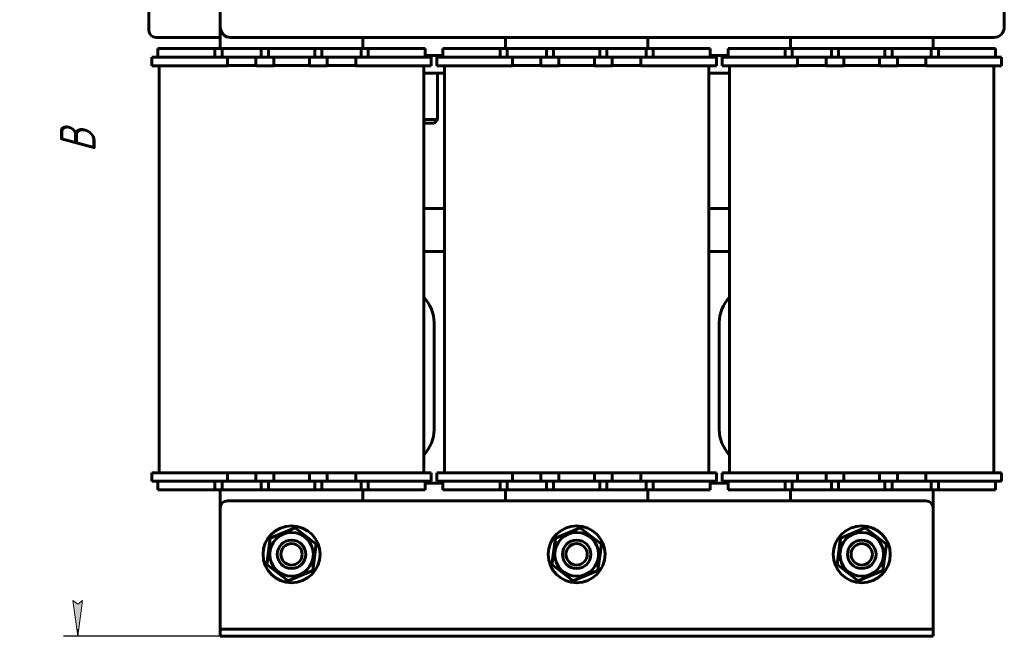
# Model space of a CAD drawing. Header units: millimetres. Extents: x 0 to 420, y 0 to 594.
# Tile 2 of 8: x 143 to 281, y 144 to 230. Entities that reach past the tile are written whole.
import ezdxf

# ---------------------------------------------------------------- set-up
doc = ezdxf.new("R2010")
doc.units = ezdxf.units.MM
doc.linetypes.add('K5LT_BASIC', pattern=[0])
doc.linetypes.add('K5LT_THIN', pattern=[0])
doc.layers.add('Системный слой', color=7, linetype='Continuous')
doc.styles.add('KDIMTEXTSTYLE', font='GOST_AU.SHX', dxfattribs={"width": 0.96, "oblique": 15, "height": 5})
doc.dimstyles.new('KDIMSTYLE (0.50)', dxfattribs={"dimtxt": 5, "dimasz": 1, "dimexe": 2, "dimexo": 0, "dimgap": 1, "dimtad": 1, "dimlfac": 2, "dimtxsty": 'KDIMTEXTSTYLE', "dimsah": 1, "dimcen": 0, "dimdle": 1, "dimadec": 0, "dimazin": 0, "dimtfac": 0.667, "dimtmove": 0, "dimatfit": 3, "dimfxl": 1, "dimtvp": 1, "dimtolj": 1, "dimtzin": 0, "dimarcsym": 0})

# ---------------------------------------------------------------- blocks, each defined once
blk = doc.blocks.new('U17')
at = {"layer": 'Системный слой', "color": 150, "linetype": 'K5LT_BASIC', "lineweight": 60, "true_color": 0x0080ff}
for p, q in [((199.6, 197.83), (202.5, 197.83)), ((239.6, 197.83), (242.5, 197.83))]:
    blk.add_line(p, q, dxfattribs=at)
blk = doc.blocks.new('U20')
at = {"layer": 'Системный слой', "color": 150, "linetype": 'K5LT_BASIC', "lineweight": 60, "true_color": 0x0080ff}
for p, q in [((231.05, 226.28), (231.05, 227.83)), ((231.05, 162.83), (231.05, 164.38))]:
    blk.add_line(p, q, dxfattribs=at)
blk = doc.blocks.new('U21')
at = {"layer": 'Системный слой', "color": 150, "linetype": 'K5LT_BASIC', "lineweight": 60, "true_color": 0x0080ff}
for p, q in [((211.05, 227.83), (211.05, 226.28)), ((211.05, 164.38), (211.05, 162.83))]:
    blk.add_line(p, q, dxfattribs=at)
blk = doc.blocks.new('U22')
at = {"layer": 'Системный слой', "color": 150, "linetype": 'K5LT_BASIC', "lineweight": 60, "true_color": 0x0080ff}
for p, q in [((271.05, 226.28), (271.05, 227.83)), ((271.05, 161.83), (271.05, 164.38))]:
    blk.add_line(p, q, dxfattribs=at)
blk = doc.blocks.new('U23')
at = {"layer": 'Системный слой', "color": 150, "linetype": 'K5LT_BASIC', "lineweight": 60, "true_color": 0x0080ff}
for p, q in [((251.05, 227.83), (251.05, 226.28)), ((251.05, 164.38), (251.05, 162.83))]:
    blk.add_line(p, q, dxfattribs=at)
blk = doc.blocks.new('U26')
at = {"layer": 'Системный слой', "color": 150, "linetype": 'K5LT_BASIC', "lineweight": 60, "true_color": 0x0080ff}
for p, q in [((252.05, 223.88), (256.05, 223.88)), ((258.55, 223.88), (263.55, 223.88)), ((266.05, 223.88), (270.05, 223.88))]:
    blk.add_line(p, q, dxfattribs=at)
blk = doc.blocks.new('U27')
at = {"layer": 'Системный слой', "color": 150, "linetype": 'K5LT_BASIC', "lineweight": 60, "true_color": 0x0080ff}
for p, q in [((252.05, 166.78), (256.05, 166.78)), ((258.55, 166.78), (263.55, 166.78)), ((266.05, 166.78), (270.05, 166.78))]:
    blk.add_line(p, q, dxfattribs=at)
blk = doc.blocks.new('U28')
at = {"layer": 'Системный слой', "color": 150, "linetype": 'K5LT_BASIC', "lineweight": 60, "true_color": 0x0080ff}
for p, q in [((191.05, 226.28), (191.05, 227.83)), ((191.05, 162.83), (191.05, 164.38))]:
    blk.add_line(p, q, dxfattribs=at)
blk = doc.blocks.new('U29')
at = {"layer": 'Системный слой', "color": 150, "linetype": 'K5LT_BASIC', "lineweight": 60, "true_color": 0x0080ff}
for p, q in [((171.05, 229.33), (171.05, 226.28)), ((171.05, 164.38), (171.05, 161.83))]:
    blk.add_line(p, q, dxfattribs=at)
blk = doc.blocks.new('U40')
at = {"layer": 'Системный слой', "color": 150, "linetype": 'K5LT_BASIC', "lineweight": 60, "true_color": 0x0080ff}
for p, q in [((212.05, 223.88), (216.05, 223.88)), ((218.55, 223.88), (223.55, 223.88)), ((226.05, 223.88), (230.05, 223.88))]:
    blk.add_line(p, q, dxfattribs=at)
blk = doc.blocks.new('U41')
at = {"layer": 'Системный слой', "color": 150, "linetype": 'K5LT_BASIC', "lineweight": 60, "true_color": 0x0080ff}
for p, q in [((212.05, 166.78), (216.05, 166.78)), ((218.55, 166.78), (223.55, 166.78)), ((226.05, 166.78), (230.05, 166.78))]:
    blk.add_line(p, q, dxfattribs=at)
blk = doc.blocks.new('U42')
at = {"layer": 'Системный слой', "color": 150, "linetype": 'K5LT_BASIC', "lineweight": 60, "true_color": 0x0080ff}
for p, q in [((202.5, 222.83), (199.6, 222.83)), ((242.5, 222.83), (239.6, 222.83))]:
    blk.add_line(p, q, dxfattribs=at)
blk = doc.blocks.new('U53')
at = {"layer": 'Системный слой', "color": 150, "linetype": 'K5LT_BASIC', "lineweight": 60, "true_color": 0x0080ff}
for p, q in [((172.05, 223.88), (176.05, 223.88)), ((178.55, 223.88), (183.55, 223.88)), ((186.05, 223.88), (190.05, 223.88))]:
    blk.add_line(p, q, dxfattribs=at)
blk = doc.blocks.new('U54')
at = {"layer": 'Системный слой', "color": 150, "linetype": 'K5LT_BASIC', "lineweight": 60, "true_color": 0x0080ff}
for p, q in [((172.05, 166.78), (176.05, 166.78)), ((178.55, 166.78), (183.55, 166.78)), ((186.05, 166.78), (190.05, 166.78))]:
    blk.add_line(p, q, dxfattribs=at)
blk = doc.blocks.new('KDIMARROW_01')
at = {"layer": 'Системный слой'}
blk.add_hatch(color=0, dxfattribs=at).paths.add_polyline_path([(0, 0), (-5, 0.66), (-4.5, 0), (-5, -0.66)])
at = {"layer": 'Системный слой', "color": 0, "linetype": 'K5LT_THIN', "lineweight": 18}
for p, q in [((-4.5, 0), (-5, 0.66)), ((-5, 0.66), (0, 0)), ((0, 0), (-5, -0.66)), ((-5, -0.66), (-4.5, 0)), ((0, 0), (-1, 0))]:
    blk.add_line(p, q, dxfattribs=at)

msp = doc.modelspace()

# ---------------------------------------------------------------- linework, layer by layer
at = {"layer": 'Системный слой', "color": 150, "linetype": 'K5LT_BASIC', "lineweight": 60, "true_color": 0x0080ff}
for p, q in [((171.0464, 251.3263), (171.0464, 229.3263)), ((161.0464, 244.3263), (161.0464, 228.8263)), ((281.0464, 229.3263), (281.0464, 243.8263)), ((162.0464, 227.8263), (171.0464, 227.8263)), ((172.5464, 227.8263), (279.5464, 227.8263)), ((170.2964, 226.2763), (162.2964, 226.2763)), ((162.2964, 226.2763), (162.2964, 225.0763)), ((171.2964, 226.2763), (170.2964, 226.2763)), ((170.2964, 226.2763), (170.2964, 225.0763)), ((171.2964, 225.0763), (171.2964, 226.2763)), ((176.7964, 226.2763), (171.2964, 226.2763)), ((176.7964, 226.2763), (176.7964, 225.0763)), ((177.7964, 226.2763), (176.7964, 226.2763)), ((177.7964, 225.0763), (177.7964, 226.2763)), ((184.2964, 226.2763), (177.7964, 226.2763)), ((185.2964, 226.2763), (184.2964, 226.2763)), ((184.2964, 226.2763), (184.2964, 225.0763)), ((190.7964, 226.2763), (185.2964, 226.2763)), ((185.2964, 225.0763), (185.2964, 226.2763)), ((191.7964, 226.2763), (190.7964, 226.2763)), ((190.7964, 226.2763), (190.7964, 225.0763)), ((191.7964, 225.0763), (191.7964, 226.2763)), ((199.7964, 226.2763), (191.7964, 226.2763)), ((199.7964, 226.2763), (199.7964, 225.0763)), ((202.2964, 225.3263), (199.7964, 225.3263)), ((210.2964, 226.2763), (202.2964, 226.2763)), ((202.2964, 226.2763), (202.2964, 225.0763)), ((211.2964, 226.2763), (210.2964, 226.2763)), ((210.2964, 226.2763), (210.2964, 225.0763)), ((211.2964, 225.0763), (211.2964, 226.2763)), ((216.7964, 226.2763), (211.2964, 226.2763)), ((216.7964, 226.2763), (216.7964, 225.0763)), ((217.7964, 226.2763), (216.7964, 226.2763)), ((217.7964, 225.0763), (217.7964, 226.2763)), ((224.2964, 226.2763), (217.7964, 226.2763)), ((225.2964, 226.2763), (224.2964, 226.2763)), ((224.2964, 226.2763), (224.2964, 225.0763)), ((230.7964, 226.2763), (225.2964, 226.2763)), ((225.2964, 225.0763), (225.2964, 226.2763)), ((231.7964, 226.2763), (230.7964, 226.2763)), ((230.7964, 226.2763), (230.7964, 225.0763)), ((231.7964, 225.0763), (231.7964, 226.2763)), ((239.7964, 226.2763), (231.7964, 226.2763)), ((239.7964, 226.2763), (239.7964, 225.0763)), ((242.2964, 225.3263), (239.7964, 225.3263)), ((250.2964, 226.2763), (242.2964, 226.2763)), ((242.2964, 226.2763), (242.2964, 225.0763)), ((251.2964, 226.2763), (250.2964, 226.2763)), ((250.2964, 226.2763), (250.2964, 225.0763)), ((251.2964, 225.0763), (251.2964, 226.2763)), ((256.7964, 226.2763), (251.2964, 226.2763)), ((256.7964, 226.2763), (256.7964, 225.0763)), ((257.7964, 226.2763), (256.7964, 226.2763)), ((257.7964, 225.0763), (257.7964, 226.2763)), ((264.2964, 226.2763), (257.7964, 226.2763)), ((265.2964, 226.2763), (264.2964, 226.2763)), ((264.2964, 226.2763), (264.2964, 225.0763)), ((270.7964, 226.2763), (265.2964, 226.2763)), ((265.2964, 225.0763), (265.2964, 226.2763)), ((271.7964, 226.2763), (270.7964, 226.2763)), ((270.7964, 226.2763), (270.7964, 225.0763)), ((271.7964, 225.0763), (271.7964, 226.2763)), ((279.7964, 226.2763), (271.7964, 226.2763)), ((279.7964, 226.2763), (279.7964, 225.0763)), ((161.4464, 223.8763), (161.4464, 225.0763)), ((161.4464, 225.0763), (168.9464, 225.0763)), ((168.9464, 223.8763), (161.4464, 223.8763)), ((162.4964, 166.7763), (162.4964, 223.8763)), ((168.9464, 225.0763), (171.5464, 225.0763)), ((168.9464, 223.8763), (171.5464, 223.8763)), ((171.5464, 225.0763), (172.0464, 225.0763)), ((172.0464, 223.8763), (171.5464, 223.8763)), ((172.0464, 225.0763), (172.0464, 223.8763)), ((172.0464, 225.0763), (176.0464, 225.0763)), ((176.0464, 225.0763), (176.5464, 225.0763)), ((176.0464, 223.8763), (176.0464, 225.0763)), ((176.5464, 223.8763), (176.0464, 223.8763)), ((176.5464, 225.0763), (178.0464, 225.0763)), ((176.5464, 223.8763), (178.0464, 223.8763)), ((178.0464, 225.0763), (178.5464, 225.0763)), ((178.5464, 223.8763), (178.0464, 223.8763)), ((178.5464, 225.0763), (183.5464, 225.0763)), ((178.5464, 225.0763), (178.5464, 223.8763)), ((183.5464, 223.8763), (183.5464, 225.0763)), ((183.5464, 225.0763), (184.0464, 225.0763)), ((184.0464, 223.8763), (183.5464, 223.8763)), ((184.0464, 225.0763), (185.5464, 225.0763)), ((184.0464, 223.8763), (185.5464, 223.8763)), ((185.5464, 225.0763), (186.0464, 225.0763)), ((186.0464, 223.8763), (185.5464, 223.8763)), ((186.0464, 225.0763), (190.0464, 225.0763)), ((186.0464, 225.0763), (186.0464, 223.8763)), ((190.0464, 223.8763), (190.0464, 225.0763)), ((190.0464, 225.0763), (190.5464, 225.0763)), ((190.5464, 223.8763), (190.0464, 223.8763)), ((190.5464, 225.0763), (193.1464, 225.0763)), ((190.5464, 223.8763), (193.1464, 223.8763)), ((193.1464, 225.0763), (200.6464, 225.0763)), ((200.6464, 223.8763), (193.1464, 223.8763)), ((199.5964, 223.8763), (199.5964, 166.7763)), ((200.6464, 225.0763), (200.6464, 223.8763)), ((201.4464, 223.8763), (201.4464, 225.0763)), ((201.4464, 225.0763), (208.9464, 225.0763)), ((208.9464, 223.8763), (201.4464, 223.8763)), ((202.4964, 166.7763), (202.4964, 223.8763)), ((208.9464, 225.0763), (211.5464, 225.0763)), ((208.9464, 223.8763), (211.5464, 223.8763)), ((211.5464, 225.0763), (212.0464, 225.0763)), ((212.0464, 223.8763), (211.5464, 223.8763)), ((212.0464, 225.0763), (212.0464, 223.8763)), ((212.0464, 225.0763), (216.0464, 225.0763)), ((216.0464, 225.0763), (216.5464, 225.0763)), ((216.0464, 223.8763), (216.0464, 225.0763)), ((216.5464, 223.8763), (216.0464, 223.8763)), ((216.5464, 225.0763), (218.0464, 225.0763)), ((216.5464, 223.8763), (218.0464, 223.8763)), ((218.0464, 225.0763), (218.5464, 225.0763)), ((218.5464, 223.8763), (218.0464, 223.8763)), ((218.5464, 225.0763), (223.5464, 225.0763)), ((218.5464, 225.0763), (218.5464, 223.8763)), ((223.5464, 223.8763), (223.5464, 225.0763)), ((223.5464, 225.0763), (224.0464, 225.0763)), ((224.0464, 223.8763), (223.5464, 223.8763)), ((224.0464, 225.0763), (225.5464, 225.0763)), ((224.0464, 223.8763), (225.5464, 223.8763)), ((225.5464, 225.0763), (226.0464, 225.0763)), ((226.0464, 223.8763), (225.5464, 223.8763)), ((226.0464, 225.0763), (230.0464, 225.0763)), ((226.0464, 225.0763), (226.0464, 223.8763)), ((230.0464, 223.8763), (230.0464, 225.0763)), ((230.0464, 225.0763), (230.5464, 225.0763)), ((230.5464, 223.8763), (230.0464, 223.8763)), ((230.5464, 225.0763), (233.1464, 225.0763)), ((230.5464, 223.8763), (233.1464, 223.8763)), ((233.1464, 225.0763), (240.6464, 225.0763)), ((240.6464, 223.8763), (233.1464, 223.8763)), ((239.5964, 223.8763), (239.5964, 166.7763)), ((240.6464, 225.0763), (240.6464, 223.8763)), ((241.4464, 223.8763), (241.4464, 225.0763)), ((241.4464, 225.0763), (248.9464, 225.0763)), ((248.9464, 223.8763), (241.4464, 223.8763)), ((242.4964, 166.7763), (242.4964, 223.8763)), ((248.9464, 225.0763), (251.5464, 225.0763)), ((248.9464, 223.8763), (251.5464, 223.8763)), ((251.5464, 225.0763), (252.0464, 225.0763)), ((252.0464, 223.8763), (251.5464, 223.8763)), ((252.0464, 225.0763), (252.0464, 223.8763)), ((252.0464, 225.0763), (256.0464, 225.0763)), ((256.0464, 225.0763), (256.5464, 225.0763)), ((256.0464, 223.8763), (256.0464, 225.0763)), ((256.5464, 223.8763), (256.0464, 223.8763)), ((256.5464, 225.0763), (258.0464, 225.0763)), ((256.5464, 223.8763), (258.0464, 223.8763)), ((258.0464, 225.0763), (258.5464, 225.0763)), ((258.5464, 223.8763), (258.0464, 223.8763)), ((258.5464, 225.0763), (263.5464, 225.0763)), ((258.5464, 225.0763), (258.5464, 223.8763)), ((263.5464, 223.8763), (263.5464, 225.0763)), ((263.5464, 225.0763), (264.0464, 225.0763)), ((264.0464, 223.8763), (263.5464, 223.8763)), ((264.0464, 225.0763), (265.5464, 225.0763)), ((264.0464, 223.8763), (265.5464, 223.8763)), ((265.5464, 225.0763), (266.0464, 225.0763)), ((266.0464, 223.8763), (265.5464, 223.8763)), ((266.0464, 225.0763), (270.0464, 225.0763)), ((266.0464, 225.0763), (266.0464, 223.8763)), ((270.0464, 223.8763), (270.0464, 225.0763)), ((270.0464, 225.0763), (270.5464, 225.0763)), ((270.5464, 223.8763), (270.0464, 223.8763)), ((270.5464, 225.0763), (273.1464, 225.0763)), ((270.5464, 223.8763), (273.1464, 223.8763)), ((273.1464, 225.0763), (280.6464, 225.0763)), ((280.6464, 223.8763), (273.1464, 223.8763)), ((279.5964, 223.8763), (279.5964, 166.7763)), ((280.6464, 225.0763), (280.6464, 223.8763)), ((201.5464, 216.3263), (201.5464, 222.8263)), ((199.5964, 216.3263), (201.5464, 216.3263)), ((201.0464, 215.8263), (199.5964, 215.8263)), ((201.0464, 215.8263), (201.5464, 216.3263)), ((199.5964, 203.8263), (202.4964, 203.8263)), ((239.5964, 203.8263), (242.4964, 203.8263)), ((199.5964, 191.3263), (199.6171, 191.3263)), ((242.4757, 191.3263), (242.4964, 191.3263)), ((201.0464, 172.8263), (201.0464, 187.8263)), ((241.0464, 187.8263), (241.0464, 172.8263)), ((161.4464, 166.7763), (168.9464, 166.7763)), ((161.4464, 165.5763), (161.4464, 166.7763)), ((168.9464, 166.7763), (171.5464, 166.7763)), ((171.5464, 166.7763), (172.0464, 166.7763)), ((172.0464, 166.7763), (172.0464, 165.5763)), ((176.0464, 166.7763), (176.5464, 166.7763)), ((176.0464, 165.5763), (176.0464, 166.7763)), ((176.5464, 166.7763), (178.0464, 166.7763)), ((178.0464, 166.7763), (178.5464, 166.7763)), ((178.5464, 166.7763), (178.5464, 165.5763)), ((183.5464, 165.5763), (183.5464, 166.7763)), ((183.5464, 166.7763), (184.0464, 166.7763)), ((184.0464, 166.7763), (185.5464, 166.7763)), ((185.5464, 166.7763), (186.0464, 166.7763)), ((186.0464, 166.7763), (186.0464, 165.5763)), ((190.0464, 165.5763), (190.0464, 166.7763)), ((190.0464, 166.7763), (190.5464, 166.7763)), ((190.5464, 166.7763), (193.1464, 166.7763)), ((193.1464, 166.7763), (200.6464, 166.7763)), ((200.6464, 166.7763), (200.6464, 165.5763)), ((201.4464, 166.7763), (208.9464, 166.7763)), ((201.4464, 165.5763), (201.4464, 166.7763)), ((208.9464, 166.7763), (211.5464, 166.7763)), ((211.5464, 166.7763), (212.0464, 166.7763)), ((212.0464, 166.7763), (212.0464, 165.5763)), ((216.0464, 166.7763), (216.5464, 166.7763)), ((216.0464, 165.5763), (216.0464, 166.7763)), ((216.5464, 166.7763), (218.0464, 166.7763)), ((218.0464, 166.7763), (218.5464, 166.7763)), ((218.5464, 166.7763), (218.5464, 165.5763)), ((223.5464, 165.5763), (223.5464, 166.7763)), ((223.5464, 166.7763), (224.0464, 166.7763)), ((224.0464, 166.7763), (225.5464, 166.7763)), ((225.5464, 166.7763), (226.0464, 166.7763)), ((226.0464, 166.7763), (226.0464, 165.5763)), ((230.0464, 165.5763), (230.0464, 166.7763)), ((230.0464, 166.7763), (230.5464, 166.7763)), ((230.5464, 166.7763), (233.1464, 166.7763)), ((233.1464, 166.7763), (240.6464, 166.7763)), ((240.6464, 166.7763), (240.6464, 165.5763)), ((241.4464, 166.7763), (248.9464, 166.7763)), ((241.4464, 165.5763), (241.4464, 166.7763)), ((248.9464, 166.7763), (251.5464, 166.7763)), ((251.5464, 166.7763), (252.0464, 166.7763)), ((252.0464, 166.7763), (252.0464, 165.5763)), ((256.0464, 166.7763), (256.5464, 166.7763)), ((256.0464, 165.5763), (256.0464, 166.7763)), ((256.5464, 166.7763), (258.0464, 166.7763)), ((258.0464, 166.7763), (258.5464, 166.7763)), ((258.5464, 166.7763), (258.5464, 165.5763)), ((263.5464, 165.5763), (263.5464, 166.7763)), ((263.5464, 166.7763), (264.0464, 166.7763)), ((264.0464, 166.7763), (265.5464, 166.7763)), ((265.5464, 166.7763), (266.0464, 166.7763)), ((266.0464, 166.7763), (266.0464, 165.5763)), ((270.0464, 165.5763), (270.0464, 166.7763)), ((270.0464, 166.7763), (270.5464, 166.7763)), ((270.5464, 166.7763), (273.1464, 166.7763)), ((273.1464, 166.7763), (280.6464, 166.7763)), ((280.6464, 166.7763), (280.6464, 165.5763)), ((168.9464, 165.5763), (161.4464, 165.5763)), ((162.2964, 164.3763), (162.2964, 165.5763)), ((168.9464, 165.5763), (171.5464, 165.5763)), ((170.2964, 165.5763), (170.2964, 164.3763)), ((171.2964, 164.3763), (171.2964, 165.5763)), ((172.0464, 165.5763), (171.5464, 165.5763)), ((172.0464, 165.5763), (176.0464, 165.5763)), ((176.5464, 165.5763), (176.0464, 165.5763)), ((176.5464, 165.5763), (178.0464, 165.5763)), ((176.7964, 165.5763), (176.7964, 164.3763)), ((177.7964, 164.3763), (177.7964, 165.5763)), ((178.5464, 165.5763), (178.0464, 165.5763)), ((178.5464, 165.5763), (183.5464, 165.5763)), ((184.0464, 165.5763), (183.5464, 165.5763)), ((184.0464, 165.5763), (185.5464, 165.5763)), ((184.2964, 165.5763), (184.2964, 164.3763)), ((185.2964, 164.3763), (185.2964, 165.5763)), ((186.0464, 165.5763), (185.5464, 165.5763)), ((186.0464, 165.5763), (190.0464, 165.5763)), ((190.5464, 165.5763), (190.0464, 165.5763)), ((190.5464, 165.5763), (193.1464, 165.5763)), ((190.7964, 165.5763), (190.7964, 164.3763)), ((191.7964, 164.3763), (191.7964, 165.5763)), ((200.6464, 165.5763), (193.1464, 165.5763)), ((199.7964, 164.3763), (199.7964, 165.5763)), ((199.7964, 165.3263), (202.2964, 165.3263)), ((208.9464, 165.5763), (201.4464, 165.5763)), ((202.2964, 164.3763), (202.2964, 165.5763)), ((208.9464, 165.5763), (211.5464, 165.5763)), ((210.2964, 165.5763), (210.2964, 164.3763)), ((211.2964, 164.3763), (211.2964, 165.5763)), ((212.0464, 165.5763), (211.5464, 165.5763)), ((212.0464, 165.5763), (216.0464, 165.5763)), ((216.5464, 165.5763), (216.0464, 165.5763)), ((216.5464, 165.5763), (218.0464, 165.5763)), ((216.7964, 165.5763), (216.7964, 164.3763)), ((217.7964, 164.3763), (217.7964, 165.5763)), ((218.5464, 165.5763), (218.0464, 165.5763)), ((218.5464, 165.5763), (223.5464, 165.5763)), ((224.0464, 165.5763), (223.5464, 165.5763)), ((224.0464, 165.5763), (225.5464, 165.5763)), ((224.2964, 165.5763), (224.2964, 164.3763)), ((225.2964, 164.3763), (225.2964, 165.5763)), ((226.0464, 165.5763), (225.5464, 165.5763)), ((226.0464, 165.5763), (230.0464, 165.5763)), ((230.5464, 165.5763), (230.0464, 165.5763)), ((230.5464, 165.5763), (233.1464, 165.5763)), ((230.7964, 165.5763), (230.7964, 164.3763)), ((231.7964, 164.3763), (231.7964, 165.5763)), ((240.6464, 165.5763), (233.1464, 165.5763)), ((239.7964, 164.3763), (239.7964, 165.5763)), ((239.7964, 165.3263), (242.2964, 165.3263)), ((248.9464, 165.5763), (241.4464, 165.5763)), ((242.2964, 164.3763), (242.2964, 165.5763)), ((248.9464, 165.5763), (251.5464, 165.5763)), ((250.2964, 165.5763), (250.2964, 164.3763)), ((251.2964, 164.3763), (251.2964, 165.5763)), ((252.0464, 165.5763), (251.5464, 165.5763)), ((252.0464, 165.5763), (256.0464, 165.5763)), ((256.5464, 165.5763), (256.0464, 165.5763)), ((256.5464, 165.5763), (258.0464, 165.5763)), ((256.7964, 165.5763), (256.7964, 164.3763)), ((257.7964, 164.3763), (257.7964, 165.5763)), ((258.5464, 165.5763), (258.0464, 165.5763)), ((258.5464, 165.5763), (263.5464, 165.5763)), ((264.0464, 165.5763), (263.5464, 165.5763)), ((264.0464, 165.5763), (265.5464, 165.5763)), ((264.2964, 165.5763), (264.2964, 164.3763)), ((265.2964, 164.3763), (265.2964, 165.5763)), ((266.0464, 165.5763), (265.5464, 165.5763)), ((266.0464, 165.5763), (270.0464, 165.5763)), ((270.5464, 165.5763), (270.0464, 165.5763)), ((270.5464, 165.5763), (273.1464, 165.5763)), ((270.7964, 165.5763), (270.7964, 164.3763)), ((271.7964, 164.3763), (271.7964, 165.5763)), ((280.6464, 165.5763), (273.1464, 165.5763)), ((279.7964, 164.3763), (279.7964, 165.5763)), ((170.2964, 164.3763), (162.2964, 164.3763)), ((171.2964, 164.3763), (170.2964, 164.3763)), ((176.7964, 164.3763), (171.2964, 164.3763)), ((177.7964, 164.3763), (176.7964, 164.3763)), ((184.2964, 164.3763), (177.7964, 164.3763)), ((185.2964, 164.3763), (184.2964, 164.3763)), ((190.7964, 164.3763), (185.2964, 164.3763)), ((191.7964, 164.3763), (190.7964, 164.3763)), ((199.7964, 164.3763), (191.7964, 164.3763)), ((210.2964, 164.3763), (202.2964, 164.3763)), ((211.2964, 164.3763), (210.2964, 164.3763)), ((216.7964, 164.3763), (211.2964, 164.3763)), ((217.7964, 164.3763), (216.7964, 164.3763)), ((224.2964, 164.3763), (217.7964, 164.3763)), ((225.2964, 164.3763), (224.2964, 164.3763)), ((230.7964, 164.3763), (225.2964, 164.3763)), ((231.7964, 164.3763), (230.7964, 164.3763)), ((239.7964, 164.3763), (231.7964, 164.3763)), ((250.2964, 164.3763), (242.2964, 164.3763)), ((251.2964, 164.3763), (250.2964, 164.3763)), ((256.7964, 164.3763), (251.2964, 164.3763)), ((257.7964, 164.3763), (256.7964, 164.3763)), ((264.2964, 164.3763), (257.7964, 164.3763)), ((265.2964, 164.3763), (264.2964, 164.3763)), ((270.7964, 164.3763), (265.2964, 164.3763)), ((271.7964, 164.3763), (270.7964, 164.3763)), ((279.7964, 164.3763), (271.7964, 164.3763)), ((171.0464, 161.8263), (171.0464, 145.3263)), ((270.0464, 162.8263), (172.0464, 162.8263)), ((271.0464, 161.8263), (271.0464, 145.3263)), ((181.5348, 159.0472), (178.0682, 157.6097)), ((184.5129, 156.7638), (181.5348, 159.0472)), ((221.5348, 159.0472), (218.0682, 157.6097)), ((224.5129, 156.7638), (221.5348, 159.0472)), ((261.5348, 159.0472), (258.0682, 157.6097)), ((264.5129, 156.7638), (261.5348, 159.0472)), ((178.0682, 157.6097), (177.5799, 153.8889)), ((218.0682, 157.6097), (217.5799, 153.8889)), ((258.0682, 157.6097), (257.5799, 153.8889)), ((184.0246, 153.043), (184.5129, 156.7638)), ((224.0246, 153.043), (224.5129, 156.7638)), ((264.0246, 153.043), (264.5129, 156.7638)), ((177.5799, 153.8889), (180.558, 151.6055)), ((217.5799, 153.8889), (220.558, 151.6055)), ((257.5799, 153.8889), (260.558, 151.6055)), ((180.558, 151.6055), (184.0246, 153.043)), ((220.558, 151.6055), (224.0246, 153.043)), ((260.558, 151.6055), (264.0246, 153.043)), ((171.0464, 144.8263), (171.0464, 145.3263)), ((271.0464, 145.3263), (271.0464, 144.8263)), ((171.0464, 144.8263), (172.0464, 144.8263)), ((171.0464, 143.8263), (171.0464, 144.8263)), ((172.0464, 143.8263), (171.0464, 143.8263)), ((270.0464, 144.8263), (172.0464, 144.8263)), ((270.0464, 143.8263), (172.0464, 143.8263)), ((270.0464, 144.8263), (271.0464, 144.8263)), ((271.0464, 143.8263), (270.0464, 143.8263)), ((271.0464, 144.8263), (271.0464, 143.8263))]:
    msp.add_line(p, q, dxfattribs=at)
for centre, radius in [((181.0464, 155.3263), 4), ((221.0464, 155.3263), 4), ((261.0464, 155.3263), 4), ((181.0464, 155.3263), 3.0625), ((221.0464, 155.3263), 3.0625), ((261.0464, 155.3263), 3.0625), ((181.0464, 155.3263), 2), ((181.0464, 155.3263), 1.5), ((221.0464, 155.3263), 2), ((221.0464, 155.3263), 1.5), ((261.0464, 155.3263), 2), ((261.0464, 155.3263), 1.5)]:
    msp.add_circle(centre, radius, dxfattribs=at)
for centre, radius, start, end in [((172.5464, 229.3263), 1.5, 180, 270), ((279.5464, 229.3263), 1.5, 270, 0), ((162.0464, 228.8263), 1, 180, 270), ((196.0464, 187.8263), 5, 0, 44.765085), ((246.0464, 187.8263), 5, 135.234915, 180), ((196.0464, 172.8263), 5, 315.234915, 0), ((246.0464, 172.8263), 5, 180, 224.765085), ((172.0464, 161.8263), 1, 90, 180), ((270.0464, 161.8263), 1, 0, 90)]:
    msp.add_arc(centre, radius, start, end, dxfattribs=at)

# ---------------------------------------------------------------- block references
at = {"layer": 'Системный слой'}
for name in ['U29', 'U28', 'U21', 'U20', 'U23', 'U22', 'U53', 'U40', 'U26', 'U42', 'U17', 'U54', 'U41', 'U27']:
    msp.add_blockref(name, (0, 0), dxfattribs=at)

# ---------------------------------------------------------------- dimensions: what is measured, and where the dimension line sits
at = {"layer": 'Системный слой', "color": 7}
msp.add_linear_dim(base=(151.0464, 282.8263), p1=(172.0464, 143.8263), p2=(171.0464, 282.8263), angle=90, location=(151.0464, 213.3263), text='\\H5.0;\\W0.965;\\Q15;\\H5.0;\\W0.965;\\Q15;\\Q15;В', dimstyle='KDIMSTYLE (0.50)', override={"dimexo": 0, "dimblk1": 'KDIMARROW_01', "dimblk2": 'KDIMARROW_01', "dimse1": 0, "dimse2": 0, "dimclrt": 7, "dimtolj": 1}, dxfattribs=at).render()

doc.saveas('drawing.dxf')
